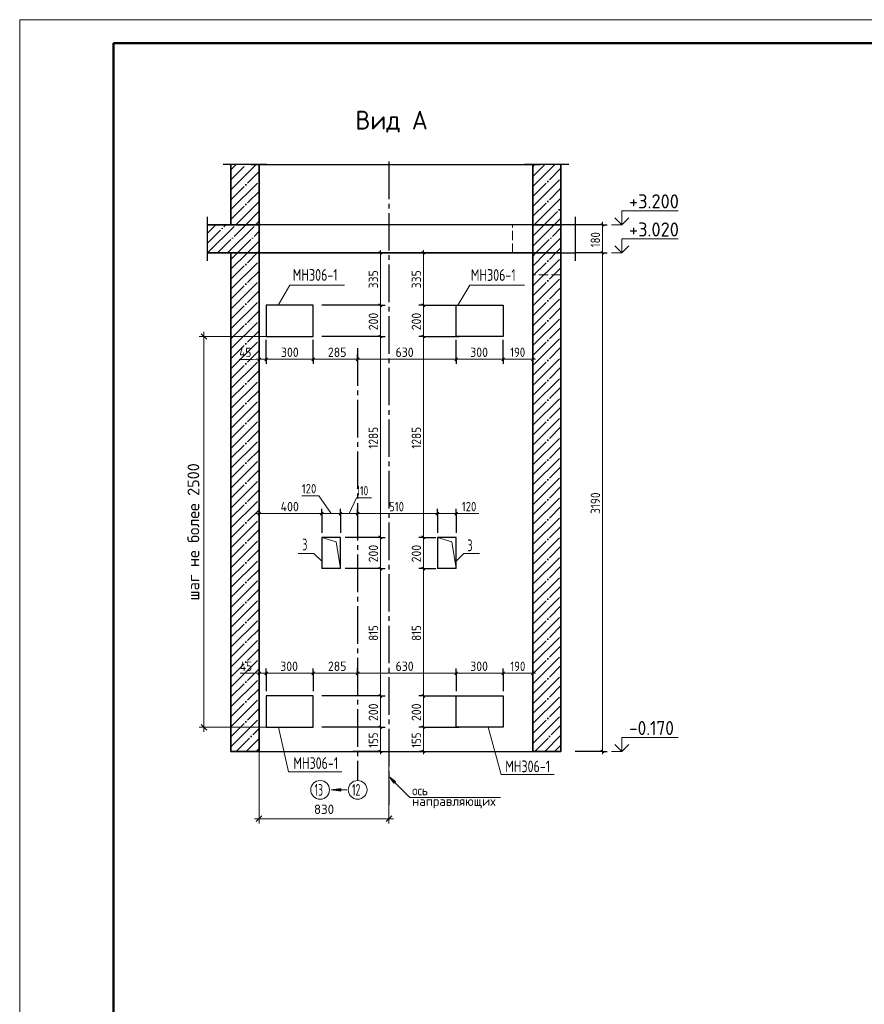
# Model space of a CAD drawing. Header units: millimetres. Extents: x -49773 to 2322955, y -3321 to 58485.
# Tile 24 of 256: x 64503 to 82506, y 19930 to 40930. Entities that reach past the tile are written whole.
import ezdxf

# ---------------------------------------------------------------- set-up
doc = ezdxf.new("R2010")
doc.units = ezdxf.units.MM
doc.header["$PDMODE"] = 65
for name, pattern in [('______11', [500, 400, -50, 0, -50]), ('______2', [270, 200, -70]), ('______5', [1100, 800, -100, 100, -100])]:
    doc.linetypes.add(name, pattern=pattern)
for name, color, linetype, lineweight in [('Standard', 7, 'Continuous', 25), ('Высотная отметки_ общее', 7, 'Continuous', 13), ('Ограждение_ 2D надпись', 7, 'Continuous', 13), ('Перекрытие_ общее', 7, 'Continuous', 35), ('Размерная линия_ общее', 7, 'Continuous', 13), ('СПДС_РАЗМЕРЫ', 152, 'Continuous', 25), ('Стена_ общее', 7, 'Continuous', 35), ('Стена_ Сборный элемент', 7, 'Continuous', 35), ('Текст_ общее', 7, 'Continuous', 13)]:
    doc.layers.add(name, color=color, linetype=linetype, lineweight=lineweight)
doc.layers.add('Осевая линия_ общее', color=7, linetype='______5', lineweight=13, true_color=0xa0a0a0)
doc.styles.add('ISOCPEUR', font='txt')
doc.dimstyles.new('__________2', dxfattribs={"dimtxt": 250, "dimasz": 200, "dimexe": 0, "dimexo": 0, "dimgap": 100, "dimtad": 1, "dimdec": 0, "dimrnd": 1, "dimzin": 12, "dimdsep": 46, "dimtxsty": 'ISOCPEUR', "dimblk": 'ALL_ML_STRICH', "dimblk1": 'ALL_ML_STRICH', "dimblk2": 'ALL_ML_STRICH', "dimsah": 1, "dimcen": 0, "dimclrd": 7, "dimclre": 7, "dimclrt": 7, "dimadec": 0, "dimazin": 0, "dimtfac": 1, "dimtdec": 0, "dimtmove": 1, "dimatfit": 3, "dimfxl": 0, "dimtzin": 0, "dimlwd": 0, "dimlwe": 13, "dimarcsym": 0})

# ---------------------------------------------------------------- blocks, each defined once
blk = doc.blocks.new('ALL_ML_STRICH')
at = {"color": 0, "linetype": 'ByBlock', "lineweight": -2}
for p, q in [((-1, 0), (0.5, 0)), ((-0.3, -0.3), (0.3, 0.3)), ((0, -0.5), (0, 0.5))]:
    blk.add_line(p, q, dxfattribs=at)
blk = doc.blocks.new('*D890')
at = {"layer": 'Defpoints', "color": 0}
for p in [(69756, 34173), (68430, 25839), (69756, 25839)]:
    blk.add_point(p, dxfattribs=at)
at = {"layer": 'СПДС_РАЗМЕРЫ', "color": 7, "lineweight": 13}
for p, q in [((69756, 34173), (68430, 34173)), ((69756, 25839), (68430, 25839))]:
    blk.add_line(p, q, dxfattribs=at)
at = {"layer": 'СПДС_РАЗМЕРЫ', "color": 7, "lineweight": 0}
blk.add_line((68430, 33973), (68430, 26039), dxfattribs=at)
at = {"layer": 'СПДС_РАЗМЕРЫ', "color": 7, "lineweight": 0, "xscale": 200, "yscale": 200, "zscale": 200}
for p, rotation in [((68430, 34173), 90), ((68430, 25839), 270)]:
    blk.add_blockref('ALL_ML_STRICH', p, dxfattribs=dict(at, rotation=rotation))
at = {"layer": 'СПДС_РАЗМЕРЫ', "color": 7, "insert": (68205, 30006), "char_height": 250, "attachment_point": 5, "rotation": 90, "style": 'ISOCPEUR'}
blk.add_mtext('шаг не более 2500', dxfattribs=at)
blk = doc.blocks.new('*D893')
at = {"layer": 'Defpoints', "color": 0}
for p in [(69606, 25323), (72373, 25323), (72373, 23889)]:
    blk.add_point(p, dxfattribs=at)
at = {"layer": 'СПДС_РАЗМЕРЫ', "color": 7, "lineweight": 13}
for p, q in [((69606, 25323), (69606, 23889)), ((72373, 25323), (72373, 23889))]:
    blk.add_line(p, q, dxfattribs=at)
at = {"layer": 'СПДС_РАЗМЕРЫ', "color": 7, "lineweight": 0}
blk.add_line((69806, 23889), (72173, 23889), dxfattribs=at)
at = {"layer": 'СПДС_РАЗМЕРЫ', "color": 7, "lineweight": 0, "xscale": 200, "yscale": 200, "zscale": 200, "rotation": 180}
blk.add_blockref('ALL_ML_STRICH', (69606, 23889), dxfattribs=at)
at = {"layer": 'СПДС_РАЗМЕРЫ', "color": 7, "lineweight": 0, "xscale": 200, "yscale": 200, "zscale": 200}
blk.add_blockref('ALL_ML_STRICH', (72373, 23889), dxfattribs=at)
at = {"layer": 'СПДС_РАЗМЕРЫ', "color": 7, "insert": (70990, 24089), "char_height": 200, "attachment_point": 5, "style": 'ISOCPEUR'}
blk.add_mtext('830', dxfattribs=at)

msp = doc.modelspace()

# ---------------------------------------------------------------- hatches: boundary and pattern name
at = {"layer": 'Осевая линия_ общее', "linetype": 'Continuous', "lineweight": 13, "transparency": 33554687}
msp.add_hatch(color=7, dxfattribs=at).paths.add_polyline_path([(72479.1, 24648.9), (72373, 24790.3), (72514.4, 24684.2)], flags=16)
msp.add_hatch(color=7, dxfattribs=at).paths.add_polyline_path([(71349.7, 24533.4), (71139.7, 24503.4), (71349.7, 24473.4)])

# ---------------------------------------------------------------- linework, layer by layer
at = {"layer": 'Standard', "color": 7, "linetype": 'Continuous', "lineweight": 25, "transparency": 33554687}
for p, q in [((69773, 37841.6), (68839.7, 37841.6)), ((69439.7, 37841.6), (75606.3, 37841.6)), ((76206.3, 37841.6), (75273, 37841.6)), ((68497.5, 36722.6), (68497.5, 35789.3)), ((76341.4, 36722.6), (76341.4, 35789.3))]:
    msp.add_line(p, q, dxfattribs=at)
at = {"layer": 'Standard', "color": 253, "linetype": '______11', "lineweight": 35, "true_color": 0xababab, "transparency": 33554687}
for p, q in [((69006.3, 37515.7), (69332.2, 37841.6)), ((75439.7, 37585), (75696.2, 37841.6)), ((69006.3, 37091.4), (69606.3, 37691.4)), ((75439.7, 37160.8), (76039.7, 37760.8)), ((69006.3, 36667.1), (69606.3, 37267.1)), ((75439.7, 36736.5), (76039.7, 37336.5)), ((69319.4, 36555.9), (69606.3, 36842.9)), ((75683.4, 36555.9), (76039.7, 36912.2)), ((69006.3, 35394.3), (69567.9, 35955.9)), ((69006.3, 35818.6), (69143.7, 35955.9)), ((75439.7, 35463.7), (75931.9, 35955.9)), ((75439.7, 35888), (75507.6, 35955.9)), ((69006.3, 34970.1), (69606.3, 35570.1)), ((75439.7, 35039.5), (76039.7, 35639.5)), ((69006.3, 34545.8), (69606.3, 35145.8)), ((75439.7, 34615.2), (76039.7, 35215.2)), ((69006.3, 34121.6), (69606.3, 34721.6)), ((75439.7, 34190.9), (76039.7, 34790.9)), ((69006.3, 33697.3), (69606.3, 34297.3)), ((75439.7, 33766.7), (76039.7, 34366.7)), ((69006.3, 33273), (69606.3, 33873)), ((75439.7, 33342.4), (76039.7, 33942.4)), ((69006.3, 32848.8), (69606.3, 33448.8)), ((75439.7, 32918.1), (76039.7, 33518.1)), ((69006.3, 32424.5), (69606.3, 33024.5)), ((75439.7, 32493.9), (76039.7, 33093.9)), ((69006.3, 32000.2), (69606.3, 32600.2)), ((75439.7, 32069.6), (76039.7, 32669.6)), ((69006.3, 31576), (69606.3, 32176)), ((75439.7, 31645.3), (76039.7, 32245.3)), ((69006.3, 31151.7), (69606.3, 31751.7)), ((75439.7, 31221.1), (76039.7, 31821.1)), ((69006.3, 30727.4), (69606.3, 31327.4)), ((75439.7, 30796.8), (76039.7, 31396.8)), ((69006.3, 30303.2), (69606.3, 30903.2)), ((75439.7, 30372.6), (76039.7, 30972.5)), ((69006.3, 29878.9), (69606.3, 30478.9)), ((75439.7, 29948.3), (76039.7, 30548.3)), ((69006.3, 29454.7), (69606.3, 30054.7)), ((75439.7, 29524), (76039.7, 30124)), ((69006.3, 29030.4), (69606.3, 29630.4)), ((75439.7, 29099.8), (76039.7, 29699.8)), ((69006.3, 28606.1), (69606.3, 29206.1)), ((75439.7, 28675.5), (76039.7, 29275.5)), ((69006.3, 28181.9), (69606.3, 28781.9)), ((75439.7, 28251.2), (76039.7, 28851.2)), ((69006.3, 27757.6), (69606.3, 28357.6)), ((75439.7, 27827), (76039.7, 28427)), ((69006.3, 27333.3), (69606.3, 27933.3)), ((75439.7, 27402.7), (76039.7, 28002.7)), ((75439.7, 26978.4), (76039.7, 27578.4)), ((69006.3, 26909.1), (69606.3, 27509.1)), ((75439.7, 26554.2), (76039.7, 27154.2)), ((69006.3, 26484.8), (69606.3, 27084.8)), ((75439.7, 26129.9), (76039.7, 26729.9)), ((69006.3, 26060.5), (69606.3, 26660.5)), ((75439.7, 25705.7), (76039.7, 26305.6)), ((69006.3, 25636.3), (69606.3, 26236.3)), ((75480.9, 25322.6), (76039.7, 25881.4)), ((69116.9, 25322.6), (69606.3, 25812)), ((75905.2, 25322.6), (76039.7, 25457.1)), ((69541.2, 25322.6), (69606.3, 25387.7))]:
    msp.add_line(p, q, dxfattribs=at)
at = {"layer": 'Standard', "color": 253, "linetype": '______5', "lineweight": 35, "true_color": 0xababab, "transparency": 33554687}
for p, q in [((69006.3, 37303.5), (69544.4, 37841.6)), ((69006.3, 37727.8), (69120.1, 37841.6)), ((75439.7, 37372.9), (75908.3, 37841.6)), ((75439.7, 37797.2), (75484.1, 37841.6)), ((69006.3, 36879.3), (69606.3, 37479.3)), ((75439.7, 36948.6), (76039.7, 37548.6)), ((69107.3, 36555.9), (69606.3, 37055)), ((75471.2, 36555.9), (76039.7, 37124.4)), ((69531.5, 36555.9), (69606.3, 36630.7)), ((75895.5, 36555.9), (76039.7, 36700.1)), ((69006.3, 35606.5), (69355.8, 35955.9)), ((75439.7, 35675.8), (75719.8, 35955.9)), ((69006.3, 35182.2), (69606.3, 35782.2)), ((75439.7, 35251.6), (76039.7, 35851.6)), ((69006.3, 34758), (69606.3, 35358)), ((75439.7, 34827.3), (76039.7, 35427.3)), ((69006.3, 34333.7), (69606.3, 34933.7)), ((75439.7, 34403.1), (76039.7, 35003.1)), ((69006.3, 33909.4), (69606.3, 34509.4)), ((75439.7, 33978.8), (76039.7, 34578.8)), ((69006.3, 33485.2), (69606.3, 34085.2)), ((75439.7, 33554.5), (76039.7, 34154.5)), ((69006.3, 33060.9), (69606.3, 33660.9)), ((75439.7, 33130.3), (76039.7, 33730.3)), ((69006.3, 32636.6), (69606.3, 33236.6)), ((75439.7, 32706), (76039.7, 33306)), ((69006.3, 32212.4), (69606.3, 32812.4)), ((75439.7, 32281.7), (76039.7, 32881.7)), ((69006.3, 31788.1), (69606.3, 32388.1)), ((75439.7, 31857.5), (76039.7, 32457.5)), ((69006.3, 31363.8), (69606.3, 31963.8)), ((75439.7, 31433.2), (76039.7, 32033.2)), ((69006.3, 30939.6), (69606.3, 31539.6)), ((75439.7, 31008.9), (76039.7, 31608.9)), ((69006.3, 30515.3), (69606.3, 31115.3)), ((75439.7, 30584.7), (76039.7, 31184.7)), ((69006.3, 30091), (69606.3, 30691)), ((75439.7, 30160.4), (76039.7, 30760.4)), ((69006.3, 29666.8), (69606.3, 30266.8)), ((75439.7, 29736.2), (76039.7, 30336.2)), ((69006.3, 29242.5), (69606.3, 29842.5)), ((75439.7, 29311.9), (76039.7, 29911.9)), ((69006.3, 28818.2), (69606.3, 29418.3)), ((75439.7, 28887.6), (76039.7, 29487.6)), ((69006.3, 28394), (69606.3, 28994)), ((75439.7, 28463.4), (76039.7, 29063.4)), ((69006.3, 27969.7), (69606.3, 28569.7)), ((75439.7, 28039.1), (76039.7, 28639.1)), ((69006.3, 27545.5), (69606.3, 28145.5)), ((75439.7, 27614.8), (76039.7, 28214.8)), ((69006.3, 27121.2), (69606.3, 27721.2)), ((75439.7, 27190.6), (76039.7, 27790.6)), ((75439.7, 26766.3), (76039.7, 27366.3)), ((69006.3, 26696.9), (69606.3, 27296.9)), ((75439.7, 26342), (76039.7, 26942)), ((69006.3, 26272.7), (69606.3, 26872.7)), ((75439.7, 25917.8), (76039.7, 26517.8)), ((69006.3, 25848.4), (69606.3, 26448.4)), ((75439.7, 25493.5), (76039.7, 26093.5)), ((69006.3, 25424.1), (69606.3, 26024.1)), ((75693, 25322.6), (76039.7, 25669.2)), ((69329.1, 25322.6), (69606.3, 25599.9))]:
    msp.add_line(p, q, dxfattribs=at)
at = {"layer": 'Standard', "color": 7, "linetype": 'Continuous', "lineweight": 35, "transparency": 33554687}
for p, q in [((69006.3, 37841.6), (69006.3, 36555.9)), ((69606.3, 36555.9), (69606.3, 37841.6)), ((75439.7, 37841.6), (75439.7, 36555.9)), ((76039.7, 36555.9), (76039.7, 37841.6)), ((69006.3, 36555.9), (68497.5, 36555.9)), ((69606.3, 35955.9), (69606.3, 36555.9)), ((75439.7, 36555.9), (75439.7, 35955.9)), ((76039.7, 35955.9), (76039.7, 36555.9)), ((68497.5, 35955.9), (69006.3, 35955.9)), ((69006.3, 35955.9), (69006.3, 25322.6)), ((69606.3, 25322.6), (69606.3, 35955.9)), ((75439.7, 35955.9), (75439.7, 25322.6)), ((76039.7, 25322.6), (76039.7, 35955.9)), ((69006.3, 25322.6), (69606.3, 25322.6)), ((75439.7, 25322.6), (76039.7, 25322.6))]:
    msp.add_line(p, q, dxfattribs=at)
at = {"layer": 'Standard', "color": 253, "linetype": '______11', "lineweight": 13, "true_color": 0xababab, "transparency": 33554687}
for p, q in [((68497.5, 36158.3), (68895.1, 36555.9)), ((68719.4, 35955.9), (69319.4, 36555.9)), ((75439.7, 36312.2), (75683.4, 36555.9)), ((69143.7, 35955.9), (69606.3, 36418.6)), ((75507.6, 35955.9), (76039.7, 36488)), ((69567.9, 35955.9), (69606.3, 35994.3)), ((75931.9, 35955.9), (76039.7, 36063.7))]:
    msp.add_line(p, q, dxfattribs=at)
at = {"layer": 'Standard', "color": 253, "linetype": '______5', "lineweight": 13, "true_color": 0xababab, "transparency": 33554687}
for p, q in [((68497.5, 36370.4), (68683, 36555.9)), ((68507.3, 35955.9), (69107.3, 36555.9)), ((68931.5, 35955.9), (69531.5, 36555.9)), ((75439.7, 36524.4), (75471.2, 36555.9)), ((75439.7, 36100.1), (75895.5, 36555.9)), ((69355.8, 35955.9), (69606.3, 36206.5)), ((75719.8, 35955.9), (76039.7, 36275.8))]:
    msp.add_line(p, q, dxfattribs=at)
at = {"layer": 'Standard', "color": 7, "linetype": 'Continuous', "lineweight": 13, "transparency": 33554687}
msp.add_lwpolyline([(64502.7, -1069.8), (123902.7, -1069.8), (123902.7, 40930.2), (64502.7, 40930.2), (64502.7, -1069.8)], close=True, dxfattribs=at)
at = {"layer": 'Standard', "color": 7, "linetype": 'Continuous', "lineweight": 50, "transparency": 33554687}
msp.add_lwpolyline([(66502.7, 40430.2), (123402.7, 40430.2), (123402.7, -569.8), (66502.7, -569.8), (66502.7, 40430.2)], close=True, dxfattribs=at)
at = {"layer": 'Высотная отметки_ общее', "color": 7, "linetype": 'Continuous', "lineweight": 13, "transparency": 33554687}
for p, q in [((77340.1, 36555.9), (77340.1, 36855.9)), ((77340.1, 36855.9), (78540.1, 36855.9)), ((77340.1, 36555.9), (77119.6, 36555.9)), ((77340.1, 36555.9), (77190.1, 36705.9)), ((77340.1, 36555.9), (77490.1, 36705.9)), ((77340.1, 36555.9), (77340.1, 36555.9)), ((77340.1, 36555.9), (77340.1, 36555.9)), ((77340.1, 36555.9), (77340.1, 36555.9)), ((77340.1, 36555.9), (77340.1, 36555.9)), ((77340.1, 35955.9), (77340.1, 36255.9)), ((77340.1, 36255.9), (78540.1, 36255.9)), ((77340.1, 35955.9), (77119.6, 35955.9)), ((77340.1, 35955.9), (77190.1, 36105.9)), ((77340.1, 35955.9), (77490.1, 36105.9)), ((77340.1, 35955.9), (77340.1, 35955.9)), ((77340.1, 35955.9), (77340.1, 35955.9)), ((77340.1, 35955.9), (77340.1, 35955.9)), ((77340.1, 35955.9), (77340.1, 35955.9)), ((77340.1, 25322.6), (77340.1, 25622.6)), ((77340.1, 25622.6), (78540.1, 25622.6)), ((77340.1, 25322.6), (77190.1, 25472.6)), ((77340.1, 25322.6), (77490.1, 25472.6)), ((77340.1, 25322.6), (77119.6, 25322.6)), ((77340.1, 25322.6), (77340.1, 25322.6)), ((77340.1, 25322.6), (77340.1, 25322.6)), ((77340.1, 25322.6), (77340.1, 25322.6)), ((77340.1, 25322.6), (77340.1, 25322.6))]:
    msp.add_line(p, q, dxfattribs=at)
at = {"layer": 'Ограждение_ 2D надпись', "color": 7, "linetype": 'Continuous', "lineweight": 13, "transparency": 33554687}
for points in [[(70008.9, 34839.3), (70260.8, 35265.2), (71427.5, 35265.2)], [(73842.2, 34839.3), (74094.1, 35265.2), (75260.8, 35265.2)], [(70939.7, 29378.3), (70774.7, 29543.3), (70441.3, 29543.3)], [(73806.3, 29378.3), (73971.3, 29543.3), (74304.7, 29543.3)], [(71367.1, 24888.8), (70233.8, 24888.8), (70019.7, 25839.3)], [(75895.4, 24828.3), (74762, 24828.3), (74486.4, 25839.3)]]:
    msp.add_lwpolyline(points, dxfattribs=at)
at = {"layer": 'Осевая линия_ общее', "color": 253, "linetype": '______5', "lineweight": -3, "true_color": 0xa0a0a0, "transparency": 33554687}
for p, q in [((72373, 37905.6), (72373, 24187.3)), ((71706.3, 33921.7), (71706.3, 24703.4))]:
    msp.add_line(p, q, dxfattribs=at)
at = {"layer": 'Осевая линия_ общее', "color": 7, "linetype": 'Continuous', "lineweight": 13, "transparency": 33554687}
for p, q in [((72373, 26469.7), (72373, 26469.7)), ((72373, 26469.7), (72373, 26469.7)), ((72373, 26469.7), (72373, 26469.7)), ((72373, 24790.3), (72514.4, 24684.2)), ((72479.1, 24648.9), (72373, 24790.3)), ((72514.4, 24684.2), (72479.1, 24648.9)), ((72496.7, 24666.6), (72505.6, 24657.7)), ((71349.7, 24533.4), (71139.7, 24503.4)), ((71473, 24503.4), (71139.7, 24503.4)), ((71139.7, 24503.4), (71139.7, 24503.4)), ((71139.7, 24503.4), (71139.7, 24503.4)), ((71139.7, 24503.4), (71139.7, 24503.4)), ((71139.7, 24503.4), (71349.7, 24473.4)), ((71349.7, 24473.4), (71349.7, 24533.4)), ((71349.7, 24503.4), (71364.7, 24503.4))]:
    msp.add_line(p, q, dxfattribs=at)
for points in [[(71339.7, 29222.6), (71245.4, 29795), (70939.7, 29889.3)], [(73806.3, 29222.6), (73712.1, 29795), (73406.3, 29889.3)], [(72373, 24790.3), (72820.8, 24342.5), (74754.2, 24342.5)]]:
    msp.add_lwpolyline(points, dxfattribs=at)
for centre in [(70906.3, 24503.4), (71706.3, 24503.4)]:
    msp.add_circle(centre, 200, dxfattribs=at)
at = {"layer": 'Перекрытие_ общее', "color": 7, "linetype": 'Continuous', "lineweight": 13, "transparency": 33554687}
for p, q in [((69606.3, 36555.9), (69006.3, 36555.9)), ((76039.7, 36555.9), (75439.7, 36555.9)), ((69006.3, 35955.9), (69606.3, 35955.9)), ((75439.7, 35955.9), (76039.7, 35955.9))]:
    msp.add_line(p, q, dxfattribs=at)
at = {"layer": 'Перекрытие_ общее', "color": 7, "linetype": 'Continuous', "lineweight": 25, "transparency": 33554687}
for p, q in [((75439.7, 36555.9), (69606.3, 36555.9)), ((76341.4, 36555.9), (76039.7, 36555.9)), ((69606.3, 35955.9), (75439.7, 35955.9)), ((76039.7, 35955.9), (76341.4, 35955.9))]:
    msp.add_line(p, q, dxfattribs=at)
at = {"layer": 'Перекрытие_ общее', "color": 253, "linetype": '______2', "lineweight": 18, "true_color": 0xababab, "transparency": 33554687}
msp.add_line((75006.3, 35955.9), (75006.3, 36555.9), dxfattribs=at)
at = {"layer": 'Размерная линия_ общее', "color": 253, "linetype": 'Continuous', "lineweight": -3, "true_color": 0xa0a0a0, "transparency": 33554687}
for p, q in [((76924, 36555.9), (76363, 36555.9)), ((76924, 36555.9), (76824, 36555.9)), ((76924, 36555.9), (77024, 36555.9)), ((72191.2, 35955.9), (71702.6, 35955.9)), ((72191.2, 35955.9), (72091.2, 35955.9)), ((72191.2, 35955.9), (72291.2, 35955.9)), ((73107.7, 35955.9), (73007.7, 35955.9)), ((73107.7, 35955.9), (73207.7, 35955.9)), ((73107.7, 35955.9), (73110.1, 35955.9)), ((76924, 35955.9), (76824, 35955.9)), ((76924, 35955.9), (77024, 35955.9)), ((72191.2, 34839.3), (72091.2, 34839.3)), ((72191.2, 34839.3), (72291.2, 34839.3)), ((73107.7, 34839.3), (73007.7, 34839.3)), ((73107.7, 34839.3), (73207.7, 34839.3)), ((73107.7, 34839.3), (73873, 34839.3)), ((72191.2, 34172.6), (72091.2, 34172.6)), ((72191.2, 34172.6), (72291.2, 34172.6)), ((73107.7, 34172.6), (73007.7, 34172.6)), ((73107.7, 34172.6), (73207.7, 34172.6)), ((73107.7, 34172.6), (73873, 34172.6)), ((69606.3, 33686.8), (69606.3, 33786.8)), ((69606.3, 33686.8), (69606.3, 33586.8)), ((69756.3, 33686.8), (69756.3, 33786.8)), ((69756.3, 33686.8), (69756.3, 33586.8)), ((70756.3, 33686.8), (70756.3, 33786.8)), ((70756.3, 33686.8), (70756.3, 33586.8)), ((71706.3, 33686.8), (71706.3, 33786.8)), ((71706.3, 33686.8), (71706.3, 33586.8)), ((71706.3, 33686.8), (71706.3, 33686.8)), ((73806.3, 33686.8), (73806.3, 33786.8)), ((73806.3, 33686.8), (73806.3, 33586.8)), ((74806.3, 33686.8), (74806.3, 33786.8)), ((74806.3, 33686.8), (74806.3, 33586.8)), ((75439.7, 33686.8), (75439.7, 33786.8)), ((75439.7, 33686.8), (75439.7, 33764.2)), ((75439.7, 33686.8), (75439.7, 33586.8)), ((69606.3, 30395.2), (69606.3, 30495.2)), ((70939.7, 30395.2), (70939.7, 30495.2)), ((71339.7, 30395.2), (71339.7, 30495.2)), ((71706.3, 30395.2), (71706.3, 30495.2)), ((73406.3, 30395.2), (73406.3, 30495.2)), ((73806.3, 30395.2), (73806.3, 30495.2)), ((69606.3, 30395.2), (69606.3, 30295.2)), ((69606.3, 30395.2), (69606.3, 30282.5)), ((70939.7, 30395.2), (70939.7, 30295.2)), ((70939.7, 30395.2), (70939.7, 29989.3)), ((71339.7, 30395.2), (71339.7, 30295.2)), ((71339.7, 30395.2), (71339.7, 29989.3)), ((71706.3, 30395.2), (71706.3, 30295.2)), ((71706.3, 30395.2), (71706.3, 30395.2)), ((73406.3, 30395.2), (73406.3, 30295.2)), ((73406.3, 30395.2), (73406.3, 29989.3)), ((73806.3, 30395.2), (73806.3, 30295.2)), ((73806.3, 30395.2), (73806.3, 29989.3)), ((72191.2, 29889.3), (72091.2, 29889.3)), ((72191.2, 29889.3), (72291.2, 29889.3)), ((73107.7, 29889.3), (73007.7, 29889.3)), ((73107.7, 29889.3), (73207.7, 29889.3)), ((73107.7, 29889.3), (73373, 29889.3)), ((72191.2, 29222.6), (72091.2, 29222.6)), ((72191.2, 29222.6), (72291.2, 29222.6)), ((73107.7, 29222.6), (73007.7, 29222.6)), ((73107.7, 29222.6), (73207.7, 29222.6)), ((73107.7, 29222.6), (73373, 29222.6)), ((69606.3, 26990), (69606.3, 27090)), ((69606.3, 26990), (69606.3, 26890)), ((69606.3, 26990), (69606.3, 26897.8)), ((69756.3, 26990), (69756.3, 27090)), ((69756.3, 26990), (69756.3, 26890)), ((69756.3, 26990), (69756.3, 26605.9)), ((70756.3, 26990), (70756.3, 27090)), ((70756.3, 26990), (70756.3, 26890)), ((70756.3, 26990), (70756.3, 26605.9)), ((71706.3, 26990), (71706.3, 27090)), ((71706.3, 26990), (71706.3, 26890)), ((71706.3, 26990), (71706.3, 26990)), ((73806.3, 26990), (73806.3, 27090)), ((73806.3, 26990), (73806.3, 26890)), ((73806.3, 26990), (73806.3, 26605.9)), ((74806.3, 26990), (74806.3, 27090)), ((74806.3, 26990), (74806.3, 26890)), ((74806.3, 26990), (74806.3, 26605.9)), ((75439.7, 26990), (75439.7, 27090)), ((75439.7, 26990), (75439.7, 26890)), ((75439.7, 26990), (75439.7, 26945.9)), ((72191.2, 26505.9), (72091.2, 26505.9)), ((72191.2, 26505.9), (72291.2, 26505.9)), ((73107.7, 26505.9), (73007.7, 26505.9)), ((73107.7, 26505.9), (73207.7, 26505.9)), ((72191.2, 25839.3), (72091.2, 25839.3)), ((72191.2, 25839.3), (72291.2, 25839.3)), ((73107.7, 25839.3), (73007.7, 25839.3)), ((73107.7, 25839.3), (73207.7, 25839.3)), ((72191.2, 25322.6), (71606.5, 25322.6)), ((72191.2, 25322.6), (72091.2, 25322.6)), ((72191.2, 25322.6), (72291.2, 25322.6)), ((73107.7, 25322.6), (73007.7, 25322.6)), ((73107.7, 25322.6), (73207.7, 25322.6)), ((73107.7, 25322.6), (73206.2, 25322.6)), ((76924, 25322.6), (76339.7, 25322.6)), ((76924, 25322.6), (76824, 25322.6)), ((76924, 25322.6), (77024, 25322.6))]:
    msp.add_line(p, q, dxfattribs=at)
at = {"layer": 'Размерная линия_ общее', "color": 7, "linetype": 'Continuous', "lineweight": 25, "transparency": 33554687}
for p, q in [((76954, 36525.9), (76894, 36585.9)), ((72221.2, 35925.9), (72161.2, 35985.9)), ((73137.7, 35925.9), (73077.7, 35985.9)), ((76954, 35925.9), (76894, 35985.9)), ((72221.2, 34809.3), (72161.2, 34869.3)), ((73137.7, 34809.3), (73077.7, 34869.3)), ((72221.2, 34142.6), (72161.2, 34202.6)), ((73137.7, 34142.6), (73077.7, 34202.6)), ((69636.3, 33716.8), (69576.3, 33656.8)), ((69786.3, 33716.8), (69726.3, 33656.8)), ((70786.3, 33716.8), (70726.3, 33656.8)), ((71736.3, 33716.8), (71676.3, 33656.8)), ((73836.3, 33716.8), (73776.3, 33656.8)), ((74836.3, 33716.8), (74776.3, 33656.8)), ((75469.7, 33716.8), (75409.7, 33656.8)), ((69636.3, 30425.2), (69576.3, 30365.2)), ((70969.7, 30425.2), (70909.7, 30365.2)), ((71369.7, 30425.2), (71309.7, 30365.2)), ((71736.3, 30425.2), (71676.3, 30365.2)), ((73436.3, 30425.2), (73376.3, 30365.2)), ((73836.3, 30425.2), (73776.3, 30365.2)), ((72221.2, 29859.3), (72161.2, 29919.3)), ((73137.7, 29859.3), (73077.7, 29919.3)), ((72221.2, 29192.6), (72161.2, 29252.6)), ((73137.7, 29192.6), (73077.7, 29252.6)), ((69636.3, 27020), (69576.3, 26960)), ((69786.3, 27020), (69726.3, 26960)), ((70786.3, 27020), (70726.3, 26960)), ((71736.3, 27020), (71676.3, 26960)), ((73836.3, 27020), (73776.3, 26960)), ((74836.3, 27020), (74776.3, 26960)), ((75469.7, 27020), (75409.7, 26960)), ((72221.2, 26475.9), (72161.2, 26535.9)), ((73137.7, 26475.9), (73077.7, 26535.9)), ((72221.2, 25809.3), (72161.2, 25869.3)), ((73137.7, 25809.3), (73077.7, 25869.3)), ((72221.2, 25292.6), (72161.2, 25352.6)), ((73137.7, 25292.6), (73077.7, 25352.6)), ((76954, 25292.6), (76894, 25352.6))]:
    msp.add_line(p, q, dxfattribs=at)
at = {"layer": 'Размерная линия_ общее', "color": 7, "linetype": 'Continuous', "lineweight": 13, "transparency": 33554687}
for p, q in [((76924, 36555.9), (76924, 36615.9)), ((76924, 35955.9), (76924, 36555.9)), ((72191.2, 35955.9), (72191.2, 36015.9)), ((72191.2, 34839.3), (72191.2, 35955.9)), ((73107.7, 35955.9), (73107.7, 36015.9)), ((73107.7, 34839.3), (73107.7, 35955.9)), ((72191.2, 34172.6), (72191.2, 34839.3)), ((73107.7, 34172.6), (73107.7, 34839.3)), ((72191.2, 29889.3), (72191.2, 34172.6)), ((73107.7, 29889.3), (73107.7, 34172.6)), ((69442.8, 33684.1), (69182.8, 33684.1)), ((69723, 33686.8), (69442.8, 33684.1)), ((69606.3, 33686.8), (69546.3, 33686.8)), ((69839.7, 33686.8), (69606.3, 33686.8)), ((70839.7, 33686.8), (69839.7, 33686.8)), ((71706.3, 33686.8), (70839.7, 33686.8)), ((73723, 33686.8), (71706.3, 33686.8)), ((74723, 33686.8), (73723, 33686.8)), ((75439.7, 33686.8), (74723, 33686.8)), ((75439.7, 33686.8), (75499.7, 33686.8)), ((70875.6, 30776.3), (70515.6, 30776.3)), ((71139.7, 30395.2), (70875.6, 30776.3)), ((71523, 30395.2), (71682.7, 30733.5)), ((71682.7, 30733.5), (72002.7, 30733.5)), ((69606.3, 30395.2), (69546.3, 30395.2)), ((70939.7, 30395.2), (69606.3, 30395.2)), ((71339.7, 30395.2), (70939.7, 30395.2)), ((71706.3, 30395.2), (71339.7, 30395.2)), ((73406.3, 30395.2), (71706.3, 30395.2)), ((73806.3, 30395.2), (73406.3, 30395.2)), ((73606.3, 30395.2), (73926.4, 30395.2)), ((73806.3, 30395.2), (73866.3, 30395.2)), ((73926.4, 30395.2), (74286.4, 30395.2)), ((72191.2, 29222.6), (72191.2, 29889.3)), ((73107.7, 29222.6), (73107.7, 29889.3)), ((72191.2, 26505.9), (72191.2, 29222.6)), ((73107.7, 26505.9), (73107.7, 29222.6)), ((69459.6, 26989.6), (69199.6, 26989.6)), ((69723, 26990), (69459.6, 26989.6)), ((69606.3, 26990), (69546.3, 26990)), ((69839.7, 26990), (69606.3, 26990)), ((70756.3, 26990), (69756.3, 26990)), ((71706.3, 26990), (70756.3, 26990)), ((73723, 26990), (71706.3, 26990)), ((74723, 26990), (73723, 26990)), ((75439.7, 26990), (74723, 26990)), ((75439.7, 26990), (75499.7, 26990)), ((72191.2, 25839.3), (72191.2, 26505.9)), ((73107.7, 25839.3), (73107.7, 26505.9)), ((72191.2, 25322.6), (72191.2, 25262.6)), ((73107.7, 25322.6), (73107.7, 25262.6)), ((76924, 25322.6), (76924, 25262.6))]:
    msp.add_line(p, q, dxfattribs=at)
at = {"layer": 'Размерная линия_ общее', "color": 253, "linetype": 'Continuous', "lineweight": -3, "true_color": 0xa0a0a0, "transparency": 33554687}
for points in [[(76924, 35955.9), (76904, 35955.9), (76904, 35955.9), (76339.7, 35955.9)], [(72191.2, 34839.3), (72171.2, 34839.3), (72171.2, 34839.3), (70939.7, 34839.3)], [(69756.3, 33686.8), (69756.3, 33704.5), (69756.3, 33704.5), (69756.3, 34104.2)], [(70756.3, 33686.8), (70756.3, 33704.9), (70756.3, 33704.9), (70756.3, 33706.8), (70756.3, 33706.8), (70756.3, 34104.2)], [(72191.2, 34172.6), (72171.2, 34172.6), (72171.2, 34172.6), (72171.2, 34172.6), (72171.2, 34172.6), (70939.7, 34172.6)], [(73806.3, 33686.8), (73806.3, 33706.2), (73806.3, 33706.2), (73806.3, 33706.8), (73806.3, 33706.8), (73806.3, 33706.8), (73806.3, 33706.8), (73806.3, 33706.8), (73806.3, 33706.8), (73806.3, 34104.2)], [(74806.3, 33686.8), (74806.3, 33706.7), (74806.3, 33706.7), (74806.3, 33706.8), (74806.3, 33706.8), (74806.3, 33706.8), (74806.3, 33706.8), (74806.3, 33706.8), (74806.3, 33706.8), (74806.3, 33706.8), (74806.3, 33706.8), (74806.3, 34104.2)], [(69606.3, 33686.8), (69606.3, 33704.4), (69606.3, 33704.4), (69606.3, 33812.3)], [(72191.2, 29889.3), (72171.2, 29889.3), (72171.2, 29889.3), (72171.2, 29889.3), (72171.2, 29889.3), (72171.2, 29889.3), (72171.2, 29889.3), (71439.7, 29889.3)], [(72191.2, 29222.6), (72171.2, 29222.6), (72171.2, 29222.6), (72171.2, 29222.6), (72171.2, 29222.6), (72171.2, 29222.6), (72171.2, 29222.6), (72171.2, 29222.6), (72171.2, 29222.6), (71439.7, 29222.6)], [(72191.2, 26505.9), (72171.2, 26505.9), (72171.2, 26505.9), (72171.2, 26505.9), (72171.2, 26505.9), (72171.2, 26505.9), (72171.2, 26505.9), (72171.2, 26505.9), (72171.2, 26505.9), (72171.2, 26505.9), (72171.2, 26505.9), (70939.7, 26505.9)], [(73107.7, 26505.9), (73560.1, 26505.9), (73560.1, 26505.9), (73873, 26505.9)], [(72191.2, 25839.3), (72171.2, 25839.3), (72171.2, 25839.3), (72171.2, 25839.3), (72171.2, 25839.3), (72171.2, 25839.3), (72171.2, 25839.3), (72171.2, 25839.3), (72171.2, 25839.3), (72171.2, 25839.3), (72171.2, 25839.3), (72171.2, 25839.3), (72171.2, 25839.3), (70939.7, 25839.3)], [(73107.7, 25839.3), (73282.6, 25839.3), (73282.6, 25839.3), (73873, 25839.3)]]:
    msp.add_lwpolyline(points, dxfattribs=at)
at = {"layer": 'Размерная линия_ общее', "color": 7, "linetype": 'Continuous', "lineweight": 13, "transparency": 33554687}
for points in [[(76924, 25322.6), (76924, 30454.5), (76924, 30454.5), (76924, 35955.9)], [(72191.2, 25322.6), (72191.2, 25384.9), (72191.2, 25384.9), (72191.2, 25839.3)], [(73107.7, 25322.6), (73107.7, 25397.2), (73107.7, 25397.2), (73107.7, 25839.3)]]:
    msp.add_lwpolyline(points, dxfattribs=at)
at = {"layer": 'Стена_ общее', "color": 7, "linetype": 'Continuous', "lineweight": 35, "transparency": 33554687}
for p, q in [((69006.3, 36555.9), (69606.3, 36555.9)), ((75439.7, 36555.9), (76039.7, 36555.9)), ((69606.3, 35955.9), (69006.3, 35955.9)), ((76039.7, 35955.9), (75439.7, 35955.9))]:
    msp.add_line(p, q, dxfattribs=at)
at = {"layer": 'Стена_ общее', "color": 7, "linetype": 'Continuous', "lineweight": 25, "transparency": 33554687}
for p, q in [((75439.7, 36555.9), (69606.3, 36555.9)), ((75439.7, 35955.9), (69606.3, 35955.9)), ((70939.7, 29889.3), (70939.7, 29222.6)), ((71339.7, 29889.3), (70939.7, 29889.3)), ((71339.7, 29222.6), (71339.7, 29889.3)), ((73406.3, 29889.3), (73406.3, 29222.6)), ((73806.3, 29889.3), (73406.3, 29889.3)), ((73806.3, 29222.6), (73806.3, 29889.3)), ((71339.7, 29222.6), (70939.7, 29222.6)), ((73806.3, 29222.6), (73406.3, 29222.6)), ((69606.3, 25322.6), (75439.7, 25322.6))]:
    msp.add_line(p, q, dxfattribs=at)
at = {"layer": 'Стена_ общее', "color": 253, "linetype": '______2', "lineweight": 18, "true_color": 0xababab, "transparency": 33554687}
msp.add_line((76039.7, 35489.3), (75439.7, 35489.3), dxfattribs=at)
at = {"layer": 'Стена_ Сборный элемент', "color": 7, "linetype": 'Continuous', "lineweight": 25, "transparency": 33554687}
for p, q in [((69756.3, 34839.3), (69756.3, 34172.6)), ((70756.3, 34839.3), (69756.3, 34839.3)), ((70756.3, 34172.6), (70756.3, 34839.3)), ((73806.3, 34172.6), (73806.3, 34839.3)), ((73806.3, 34839.3), (74806.3, 34839.3)), ((74806.3, 34839.3), (74806.3, 34172.6)), ((69756.3, 34172.6), (70756.3, 34172.6)), ((74806.3, 34172.6), (73806.3, 34172.6)), ((69756.3, 26505.9), (69756.3, 25839.3)), ((70756.3, 26505.9), (69756.3, 26505.9)), ((70756.3, 25839.3), (70756.3, 26505.9)), ((73806.3, 25839.3), (73806.3, 26505.9)), ((73806.3, 26505.9), (74806.3, 26505.9)), ((74806.3, 26505.9), (74806.3, 25839.3)), ((69756.3, 25839.3), (70756.3, 25839.3)), ((74806.3, 25839.3), (73806.3, 25839.3))]:
    msp.add_line(p, q, dxfattribs=at)

# ---------------------------------------------------------------- texts
at = {"layer": 'Standard', "color": 7, "linetype": 'Continuous', "lineweight": 35, "transparency": 33554687, "insert": (71656.7, 38524.4), "char_height": 400, "width": 1669.081, "attachment_point": 7, "style": 'ISOCPEUR'}
msp.add_mtext('\\W0.95;Вид А', dxfattribs=at)
at = {"layer": 'Standard', "color": 7, "linetype": 'Continuous', "lineweight": 25, "transparency": 33554687, "char_height": 250, "attachment_point": 7, "style": 'ISOCPEUR'}
for s, insert, width in [('\\W0.74;МН306-1', (70324.4, 35361.8), 1091.992), ('\\W0.74;МН306-1', (74119.4, 35359.7), 1091.979), ('\\W0.62;3', (70525.7, 29611.6), 217.611), ('\\W0.62;3', (74046, 29593.2), 217.62), ('\\W0.74;МН306-1', (70335.7, 24950), 1091.979), ('\\W0.74;МН306-1', (74852.9, 24880.4), 1091.986), ('\\W0.60;13', (70786.3, 24378.4), 314.851), ('\\W0.60;12', (71586.3, 24378.4), 314.851)]:
    msp.add_mtext(s, dxfattribs=dict(at, insert=insert, width=width))
at = {"layer": 'Высотная отметки_ общее', "color": 7, "linetype": 'Continuous', "lineweight": 25, "transparency": 33554687, "char_height": 300, "attachment_point": 7, "style": 'ISOCPEUR'}
for s, insert, width in [('\\W0.95;+3.200', (77490.1, 36905.9), 1281.438), ('\\W0.95;+3.020', (77490.1, 36305.9), 1281.438), ('\\W0.90;-0.170', (77490.1, 25672.6), 1214.127)]:
    msp.add_mtext(s, dxfattribs=dict(at, insert=insert, width=width))
at = {"layer": 'Размерная линия_ общее', "color": 7, "linetype": 'Continuous', "lineweight": 18, "transparency": 33554687, "char_height": 200, "attachment_point": 7, "rotation": 90, "style": 'ISOCPEUR'}
for s, insert, width in [('\\W0.83;180', (76874, 36075.9), 462.347), ('\\W0.91;335', (72141.2, 35197.6), 510.89), ('\\W0.91;335', (73057.7, 35197.6), 510.89), ('\\W0.91;200', (72141.2, 34305.9), 510.89), ('\\W0.91;200', (73057.7, 34305.9), 510.89), ('\\W0.87;1285', (72141.2, 31780.9), 606.284), ('\\W0.87;1285', (73057.7, 31780.9), 606.284), ('\\W0.87;3190', (76874, 30389.3), 606.269), ('\\W0.91;200', (72141.2, 29355.9), 510.897), ('\\W0.91;200', (73057.7, 29355.9), 510.897), ('\\W0.83;815', (72141.2, 27684.3), 462.34), ('\\W0.83;815', (73057.7, 27684.3), 462.34), ('\\W0.91;200', (72141.2, 25972.6), 510.897), ('\\W0.91;200', (73057.7, 25972.6), 510.897), ('\\W0.83;155', (72141.2, 25400.9), 462.34), ('\\W0.83;155', (73057.7, 25400.9), 462.34)]:
    msp.add_mtext(s, dxfattribs=dict(at, insert=insert, width=width))
at = {"layer": 'Размерная линия_ общее', "color": 7, "linetype": 'Continuous', "lineweight": 18, "transparency": 33554687, "char_height": 200, "attachment_point": 7, "style": 'ISOCPEUR'}
for s, insert, width in [('{\\W0.8700;45}', (69182.8, 33734.2), 367.202), ('\\W0.91;300', (70071.9, 33736.8), 510.897), ('{\\W0.9100;285}', (71073, 33736.8), 510.89), ('{\\W0.9100;630}', (72514.7, 33736.8), 510.905), ('\\W0.91;300', (74106.3, 33736.8), 510.897), ('{\\W0.8300;190}', (74957.8, 33736.8), 462.332), ('\\W0.83;120', (70515.6, 30826.3), 462.332), ('\\W0.74;110', (71682.7, 30783.5), 413.775), ('\\W0.92;400', (70063, 30445.2), 531.308), ('\\W0.83;510', (72376.3, 30445.2), 462.347), ('\\W0.83;120', (73926.4, 30445.2), 462.332), ('{\\W0.8700;45}', (69199.6, 27039.6), 367.202), ('\\W0.91;300', (70056.3, 27040), 510.897), ('{\\W0.9100;285}', (71073, 27040), 510.89), ('{\\W0.9100;630}', (72514.7, 27040), 510.905), ('\\W0.91;300', (74106.3, 27040), 510.897), ('{\\W0.8300;190}', (74960.7, 27040), 462.332)]:
    msp.add_mtext(s, dxfattribs=dict(at, insert=insert, width=width))
at = {"layer": 'Текст_ общее', "color": 7, "linetype": 'Continuous', "lineweight": 18, "transparency": 33554687, "char_height": 200, "attachment_point": 7, "style": 'ISOCPEUR'}
for s, insert, width in [('\\W0.91;ось', (72868, 24388.1), 490.684), ('\\W0.98;направляющих', (72868, 24108.1), 1906.69)]:
    msp.add_mtext(s, dxfattribs=dict(at, insert=insert, width=width))

# ---------------------------------------------------------------- dimensions: what is measured, and where the dimension line sits
at = {"layer": 'СПДС_РАЗМЕРЫ'}
dim = msp.add_linear_dim(base=(68430.1, 25839.3), p1=(69756.3, 34172.6), p2=(69756.3, 25839.3), angle=90, text='шаг не более 2500', dimstyle='__________2', dxfattribs=at)
dim.commit()
dim.dimension.update_dxf_attribs({"geometry": '*D890', "text_midpoint": (68205.1, 30005.9)})
dim = msp.add_linear_dim(base=(72373, 23889.4), p1=(69606.3, 25322.6), p2=(72373, 25322.6), text='830', dimstyle='__________2', override={"dimtxt": 200}, dxfattribs=at)
dim.commit()
dim.dimension.update_dxf_attribs({"geometry": '*D893', "text_midpoint": (70989.7, 24089.4)})

doc.saveas('drawing.dxf')
